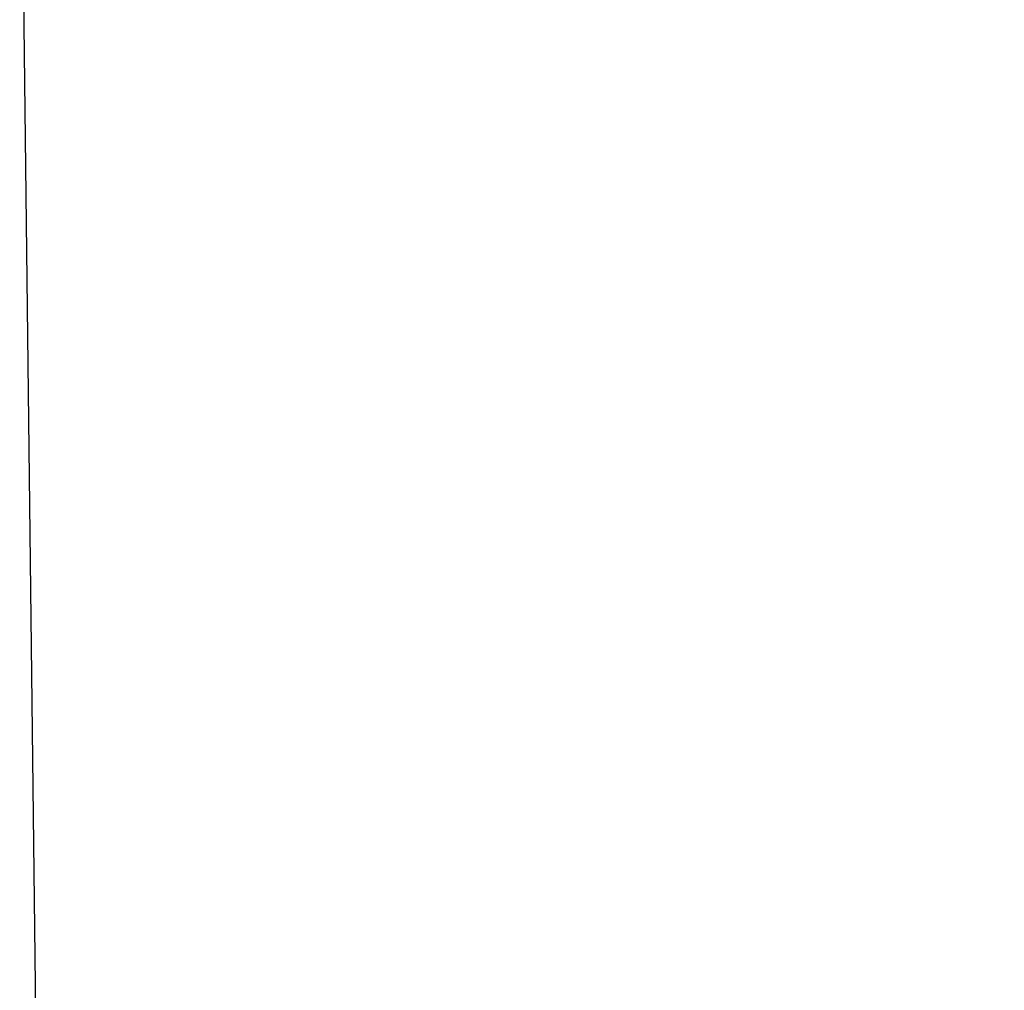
# Model space of a CAD drawing. Header units: millimetres. Extents: x -269 to 269, y -237 to 297.
# Tile 113 of 256: x -183.22 to -182.458, y 184.493 to 185.245. Entities that reach past the tile are written whole.
import ezdxf

# ---------------------------------------------------------------- set-up
doc = ezdxf.new("R2010")
doc.units = ezdxf.units.MM
doc.layers.add('operadlo', color=7, linetype='Continuous')

msp = doc.modelspace()

# ---------------------------------------------------------------- meshes
at = {"layer": 'operadlo'}
mesh = msp.add_polyface(dxfattribs=at)
corners = [(-170.45224, 179.00806, 602.99561), (-170.20027, 177.5293, 592.34192), (-178.71927, 175.76392, 596.89557), (-178.90834, 177.16895, 607.36414), (-179.07787, 179.29565, 617.52197), (-170.67923, 181.22998, 613.40973), (-169.9295, 177.62427, 574.15149), (-178.56793, 175.94238, 578.05682), (-178.6447, 175.46313, 587.59253), (-170.06793, 177.20093, 583.31549), (-162.12077, 183.07202, 609.48993), (-170.95348, 186.69312, 634.54987), (-153.8427, 190.65405, 627.39502), (-153.41154, 184.81958, 605.76764), (-153.10126, 182.41943, 594.8877), (-152.75824, 180.80225, 583.8996), (-161.54401, 179.20923, 588.00848), (-161.84706, 180.75879, 598.83521), (-161.17444, 179.22363, 570.43549), (-161.36386, 178.854, 579.24567), (-152.30936, 180.73901, 566.91235), (-152.53975, 180.4209, 575.38715), (-183.22035, 185.52612, 647.92859), (-171.05801, 192.48706, 655.3772), (-183.16701, 181.04858, 630.92651), (-183.11369, 177.0498, 613.83936), (-183.08707, 175.47681, 605.2207), (-183.06058, 174.63892, 596.49982), (-183.03398, 174.57935, 587.59436), (-182.72092, 174.88135, 582.77014), (-181.83174, 175.40869, 578.16101), (-179.95389, 176.2749, 572.63232), (-177.27571, 177.2793, 567.46881), (-173.99806, 178.30103, 562.95276), (-170.0867, 179.32861, 558.97443), (-165.60828, 180.31982, 555.63312), (-152.73929, 182.41309, 550.72455), (-160.65129, 181.2417, 553.02893)]
mesh.append_faces([[corners[k] for k in face] for face in [(0, 1, 2, 2), (3, 0, 2, 2), (0, 3, 4, 5), (6, 7, 8, 9), (9, 8, 2, 1), (10, 5, 11, 11), (12, 13, 10, 10), (11, 12, 10, 10), (14, 15, 16, 16), (17, 14, 16, 16), (17, 16, 1, 1), (0, 17, 1, 1), (17, 0, 5, 10), (14, 17, 10, 13), (18, 6, 19, 19), (9, 19, 6, 6), (19, 9, 1, 1), (1, 16, 19, 19), (20, 18, 19, 21), (21, 19, 16, 16), (16, 15, 21, 21), (22, 23, 11, 11), (24, 22, 11, 11), (4, 25, 24, 24), (26, 2, 27, 27), (3, 26, 25, 25), (25, 4, 3, 3), (27, 2, 8, 8), (26, 3, 2, 2), (24, 11, 4, 4), (28, 27, 8, 8), (8, 29, 28, 28), (29, 7, 30, 30), (29, 8, 7, 7), (31, 7, 32, 32), (33, 32, 7, 7), (33, 7, 6, 6), (30, 7, 31, 31), (33, 6, 34, 34), (35, 6, 18, 18), (18, 20, 36, 37), (37, 35, 18, 18), (6, 35, 34, 34), (4, 11, 5, 5)]])

doc.saveas('drawing.dxf')
